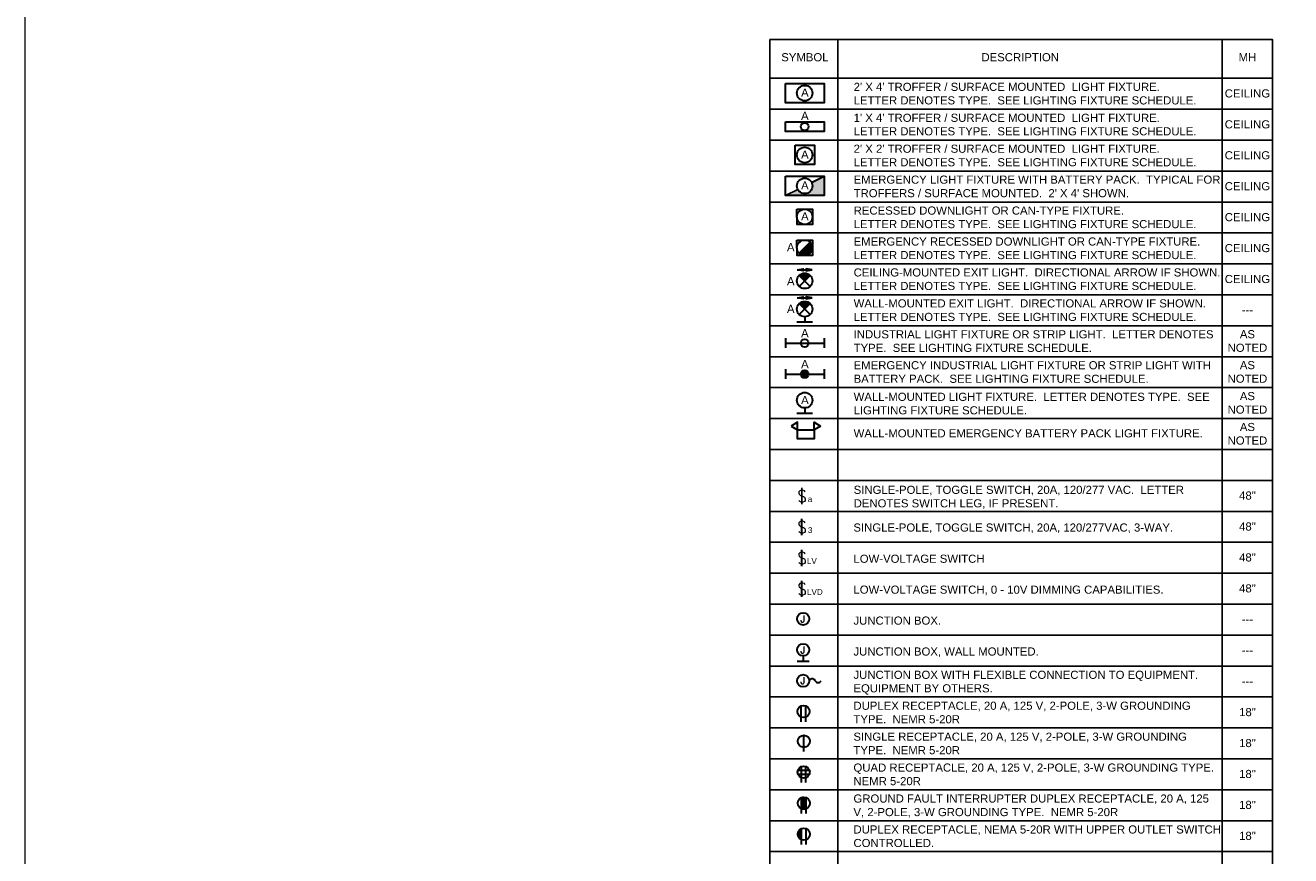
# Model space of a CAD drawing. Header units: inches. Extents: x 19474 to 23438, y 635 to 1835.
# Tile 3 of 14: x 19474 to 19933, y 1235 to 1537. Entities that reach past the tile are written whole.
import ezdxf
from ezdxf.enums import TextEntityAlignment as Align

# ---------------------------------------------------------------- set-up
doc = ezdxf.new("R2010")
doc.units = ezdxf.units.IN
doc.header["$MEASUREMENT"] = 0
doc.layers.add('E-ANNO-SYMB', color=7, linetype='Continuous')
doc.layers.add('E-ARIAL-TEXT', color=7, linetype='Continuous')
for name, color, linetype, lineweight in [('E-DEVICE-SYMB', 7, 'Continuous', 30), ('E-LIGHT-SYMB', 7, 'Continuous', 30), ('E-PWR-SYMB', 7, 'Continuous', 30), ('E-WIRE-SYMB', 7, 'Continuous', 30), ('G-ANNO-REFR', 7, 'Continuous', 35)]:
    doc.layers.add(name, color=color, linetype=linetype, lineweight=lineweight)
doc.layers.add('E-NPLT', color=7, linetype='Continuous', lineweight=0, plot=False)
doc.styles.add('Arial', font='arial.ttf', dxfattribs={"height": 0.125})
doc.styles.add('NOTES_0.12in', font='romans.shx', dxfattribs={"width": 0.9, "height": 0.12})

# ---------------------------------------------------------------- blocks, each defined once
blk = doc.blocks.new('ANG M&I STANDARD DESIGN E501-E504')
at = {"layer": 'E-DEVICE-SYMB'}
h = blk.add_hatch(dxfattribs=at)
h.set_pattern_fill('ANSI31', color=256, scale=0.011704)
h.set_pattern_definition([(45, (19422.8694883, 582.3324072), (-0.0010344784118, 0.0010344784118), [])])
h.paths.add_polyline_path([(19757.13, 1256.21, 0.193372), (19755.48, 1256.21), (19755.48, 1252.11, 0.193372), (19757.13, 1252.11)])
h = blk.add_hatch(color=256, dxfattribs=at)
h.dxf.hatch_style = 1
h.paths.add_polyline_path([(19754.1, 1242.92, 0.306262), (19755.48, 1240.87), (19755.48, 1244.97, 0.306262)])
at = {"layer": 'E-LIGHT-SYMB'}
h = blk.add_hatch(color=256, dxfattribs=at)
h.dxf.hatch_style = 1
h.paths.add_polyline_path([(19754.13, 1477.09), (19749.62, 1474.84), (19763.67, 1474.84), (19763.67, 1481.86), (19759.16, 1479.61, -0.116434), (19759.45, 1478.35, -0.791418)])
h = blk.add_hatch(color=256, dxfattribs=at)
h.dxf.hatch_style = 1
h.paths.add_polyline_path([(19754.66, 1453.89, 0.668179), (19759.45, 1455.88, 0.198912), (19758.63, 1457.87)])
h = blk.add_hatch(color=256, dxfattribs=at)
h.dxf.hatch_style = 1
h.paths.add_polyline_path([(19756.06, 1448.28), (19755.78, 1447.9), (19753.87, 1447.9)])
h.paths.add_polyline_path([(19753.87, 1447.9), (19755.78, 1447.9), (19756.06, 1447.52)])
h = blk.add_hatch(color=256, dxfattribs=at)
h.dxf.hatch_style = 1
h.paths.add_polyline_path([(19757.22, 1448.28), (19757.5, 1447.9), (19759.41, 1447.9)])
h.paths.add_polyline_path([(19759.41, 1447.9), (19757.5, 1447.9), (19757.22, 1447.52)])
h = blk.add_hatch(color=256, dxfattribs=at)
h.dxf.hatch_style = 1
h.paths.add_polyline_path([(19754.66, 1445.83), (19756.64, 1443.85), (19758.63, 1445.83, 0.414214)])
h = blk.add_hatch(color=256, dxfattribs=at)
h.dxf.hatch_style = 1
h.paths.add_polyline_path([(19756.06, 1438.04), (19755.78, 1437.66), (19753.87, 1437.66)])
h.paths.add_polyline_path([(19753.87, 1437.66), (19755.78, 1437.66), (19756.06, 1437.29)])
h = blk.add_hatch(color=256, dxfattribs=at)
h.dxf.hatch_style = 1
h.paths.add_polyline_path([(19754.66, 1435.6), (19756.64, 1433.61), (19758.63, 1435.6, 0.414214)])
h = blk.add_hatch(color=256, dxfattribs=at)
h.dxf.hatch_style = 1
h.paths.add_polyline_path([(19757.22, 1438.04), (19757.5, 1437.66), (19759.41, 1437.66)])
h.paths.add_polyline_path([(19759.41, 1437.66), (19757.5, 1437.66), (19757.22, 1437.29)])
h = blk.add_hatch(color=256, dxfattribs=at)
h.dxf.hatch_style = 1
h.paths.add_polyline_path([(19758.05, 1409.99, 1), (19755.24, 1409.99)])
h.paths.add_polyline_path([(19755.24, 1409.99, 1), (19758.05, 1409.99)])
at = {"layer": 'E-ANNO-SYMB'}
for p, q in [((19749.62, 1474.84), (19754.13, 1477.09)), ((19755.66, 1362.76), (19755.66, 1368.67))]:
    blk.add_line(p, q, dxfattribs=at)
at = {"layer": 'E-ARIAL-TEXT'}
for p, q in [((19768.68, 1531.48), (19768.68, 966.89)), ((19908.31, 1531.48), (19908.31, 966.89))]:
    blk.add_line(p, q, dxfattribs=at)
for points in [[(19743.99, 1531.48), (19926.56, 1531.48), (19926.56, 1517.44), (19743.99, 1517.44)], [(19743.99, 1517.44), (19926.56, 1517.44), (19926.56, 1506.2), (19743.99, 1506.2)], [(19743.99, 1506.2), (19926.56, 1506.2), (19926.56, 1494.96), (19743.99, 1494.96)], [(19743.99, 1494.96), (19926.56, 1494.96), (19926.56, 1483.73), (19743.99, 1483.73)], [(19743.99, 1483.73), (19926.56, 1483.73), (19926.56, 1472.49), (19743.99, 1472.49)], [(19743.99, 1472.49), (19926.56, 1472.49), (19926.56, 1461.26), (19743.99, 1461.26)], [(19743.99, 1461.26), (19926.56, 1461.26), (19926.56, 1450.02), (19743.99, 1450.02)], [(19743.99, 1450.02), (19926.56, 1450.02), (19926.56, 1438.79), (19743.99, 1438.79)], [(19743.99, 1438.79), (19926.56, 1438.79), (19926.56, 1427.55), (19743.99, 1427.55)], [(19743.99, 1427.55), (19926.56, 1427.55), (19926.56, 1416.32), (19743.99, 1416.32)], [(19743.99, 1416.32), (19926.56, 1416.32), (19926.56, 1405.08), (19743.99, 1405.08)], [(19743.99, 1405.08), (19926.56, 1405.08), (19926.56, 1393.84), (19743.99, 1393.84)], [(19743.99, 1393.84), (19926.56, 1393.84), (19926.56, 1382.61), (19743.99, 1382.61)], [(19743.99, 1382.61), (19926.56, 1382.61), (19926.56, 1371.37), (19743.99, 1371.37)], [(19743.99, 1371.37), (19926.56, 1371.37), (19926.56, 1360.14), (19743.99, 1360.14)], [(19743.99, 1360.14), (19926.56, 1360.14), (19926.56, 1348.9), (19743.99, 1348.9)], [(19743.99, 1348.9), (19926.56, 1348.9), (19926.56, 1337.67), (19743.99, 1337.67)], [(19743.99, 1337.67), (19926.56, 1337.67), (19926.56, 1326.43), (19743.99, 1326.43)], [(19743.99, 1326.43), (19926.56, 1326.43), (19926.56, 1315.19), (19743.99, 1315.19)], [(19743.99, 1315.19), (19926.56, 1315.19), (19926.56, 1303.96), (19743.99, 1303.96)], [(19743.99, 1303.96), (19926.56, 1303.96), (19926.56, 1292.72), (19743.99, 1292.72)], [(19743.99, 1292.72), (19926.56, 1292.72), (19926.56, 1281.49), (19743.99, 1281.49)], [(19743.99, 1281.49), (19926.56, 1281.49), (19926.56, 1270.25), (19743.99, 1270.25)], [(19743.99, 1270.25), (19926.56, 1270.25), (19926.56, 1259.02), (19743.99, 1259.02)], [(19743.99, 1259.02), (19926.56, 1259.02), (19926.56, 1247.78), (19743.99, 1247.78)], [(19743.99, 1247.78), (19926.56, 1247.78), (19926.56, 1236.54), (19743.99, 1236.54)], [(19743.99, 1236.54), (19926.56, 1236.54), (19926.56, 1225.31), (19743.99, 1225.31)]]:
    blk.add_lwpolyline(points, close=True, dxfattribs=at)
at = {"layer": 'E-DEVICE-SYMB'}
for p, q in [((19755.41, 1283.71), (19755.41, 1289.49)), ((19757.05, 1283.71), (19757.05, 1289.49)), ((19756.35, 1272.89), (19756.35, 1278.84)), ((19754.18, 1266.1), (19758.36, 1266.1)), ((19754.18, 1264.69), (19758.36, 1264.69)), ((19755.45, 1261.66), (19755.45, 1267.44)), ((19757.09, 1261.66), (19757.09, 1267.44)), ((19755.48, 1250.42), (19755.48, 1256.21)), ((19757.13, 1250.42), (19757.13, 1256.21)), ((19755.48, 1239.19), (19755.48, 1244.97)), ((19757.13, 1239.19), (19757.13, 1244.97))]:
    blk.add_line(p, q, dxfattribs=at)
for centre in [(19756.23, 1287.44), (19756.35, 1276.63), (19756.27, 1265.39), (19756.3, 1254.16), (19756.3, 1242.92)]:
    blk.add_circle(centre, 2.21, dxfattribs=at)
at = {"layer": 'E-LIGHT-SYMB'}
for p, q in [((19759.16, 1479.61), (19763.67, 1481.86)), ((19754.66, 1453.89), (19758.63, 1457.87)), ((19753.87, 1447.9), (19759.41, 1447.9)), ((19754.66, 1441.86), (19758.63, 1445.83)), ((19758.63, 1441.86), (19754.66, 1445.83)), ((19753.87, 1437.66), (19759.41, 1437.66)), ((19754.66, 1431.63), (19758.63, 1435.6)), ((19758.63, 1431.63), (19754.66, 1435.6)), ((19756.64, 1430.8), (19756.64, 1428.96)), ((19753.83, 1428.96), (19759.45, 1428.96)), ((19749.62, 1422.99), (19749.62, 1419.48)), ((19749.62, 1421.23), (19763.67, 1421.23)), ((19763.67, 1422.99), (19763.67, 1419.48)), ((19749.62, 1411.75), (19749.62, 1408.24)), ((19763.67, 1411.75), (19763.67, 1408.24)), ((19749.62, 1409.99), (19763.67, 1409.99)), ((19756.64, 1397.69), (19756.64, 1395.85)), ((19753.83, 1395.85), (19759.45, 1395.85)), ((19755.66, 1351.53), (19755.66, 1357.43)), ((19755.66, 1340.29), (19755.66, 1346.2)), ((19755.66, 1329.06), (19755.66, 1334.96)), ((19753.89, 1305.78), (19758.31, 1305.78)), ((19756.1, 1307.63), (19756.1, 1305.78))]:
    blk.add_line(p, q, dxfattribs=at)
for points in [[(19749.62, 1515.57), (19763.67, 1515.57), (19763.67, 1508.55), (19749.62, 1508.55)], [(19749.62, 1501.64), (19763.67, 1501.64), (19763.67, 1498.12), (19749.62, 1498.12)], [(19753.14, 1493.1), (19760.17, 1493.1), (19760.17, 1486.08), (19753.14, 1486.08)], [(19749.62, 1481.86), (19763.67, 1481.86), (19763.67, 1474.84), (19749.62, 1474.84)], [(19753.81, 1469.92), (19759.43, 1469.92), (19759.48, 1464.31), (19753.86, 1464.31)], [(19753.81, 1458.69), (19759.43, 1458.69), (19759.48, 1453.07), (19753.86, 1453.07)], [(19753.87, 1447.9), (19756.06, 1448.28), (19755.78, 1447.9), (19755.78, 1447.9), (19756.06, 1447.52)], [(19759.41, 1447.9), (19757.22, 1448.28), (19757.5, 1447.9), (19757.5, 1447.9), (19757.22, 1447.52)], [(19753.87, 1437.66), (19756.06, 1438.04), (19755.78, 1437.66), (19755.78, 1437.66), (19756.06, 1437.29)], [(19759.41, 1437.66), (19757.22, 1438.04), (19757.5, 1437.66), (19757.5, 1437.66), (19757.22, 1437.29)], [(19754.01, 1389.78), (19760.09, 1389.78), (19760.09, 1386.46), (19754.01, 1386.46)]]:
    blk.add_lwpolyline(points, close=True, dxfattribs=at)
for centre, radius in [((19756.64, 1512.06), 2.81), ((19756.64, 1499.88), 1.4), ((19756.65, 1489.59), 2.81), ((19756.64, 1478.35), 2.81), ((19756.64, 1467.12), 2.81), ((19756.64, 1455.88), 2.81), ((19756.64, 1443.85), 2.81), ((19756.64, 1433.61), 2.81), ((19756.64, 1421.23), 1.4), ((19756.64, 1409.99), 1.4), ((19756.64, 1400.5), 2.81)]:
    blk.add_circle(centre, radius, dxfattribs=at)
at = {"layer": 'E-NPLT'}
blk.add_lwpolyline([(19473.57, 1835.08), (20966.29, 1835.08), (20966.29, 635.08), (19473.57, 635.08)], close=True, dxfattribs=at)
at = {"layer": 'E-PWR-SYMB'}
for points in [[(19751.67, 1391.13), (19754.01, 1389.78), (19754.01, 1392.48)], [(19762.43, 1391.13), (19760.09, 1389.78), (19760.09, 1392.48)]]:
    blk.add_lwpolyline(points, close=True, dxfattribs=at)
at = {"layer": 'E-WIRE-SYMB'}
for centre in [(19756.1, 1321.07), (19756.1, 1309.84), (19756.1, 1298.62)]:
    blk.add_circle(centre, 2.21, dxfattribs=at)
for centre, start, end in [((19759.38, 1298.13), 24.8468, 155.1532), ((19761.52, 1299.11), 204.8468, 335.1532)]:
    blk.add_arc(centre, 1.18, start, end, dxfattribs=at)
at = {"layer": 'E-ARIAL-TEXT', "attachment_point": 1, "style": 'Arial'}
for s, insert, char_height, width in [('\\PSYMBOL', (19748.13, 1531.48), 2.949, 19.0432), ('\\pxqc;\\PDESCRIPTION', (19819.56, 1531.48), 2.9494, 30.7104), ('\\pxqc;\\PMH', (19908.31, 1531.48), 2.949, 18.2579), ('A', (19755.33, 1513.71), 2.95, 2.7675), ("2' X 4' TROFFER / SURFACE MOUNTED  LIGHT FIXTURE.\\PLETTER DENOTES TYPE.  SEE LIGHTING FIXTURE SCHEDULE.", (19774.42, 1515.81), 2.9494, 134.1512), ('\\pxqc;CEILING', (19908.31, 1513.42), 2.9494, 18.2579), ('A', (19755.33, 1505.28), 2.95, 2.7675), ("1' X 4' TROFFER / SURFACE MOUNTED  LIGHT FIXTURE.\\PLETTER DENOTES TYPE.  SEE LIGHTING FIXTURE SCHEDULE.", (19774.42, 1504.57), 2.9494, 134.1512), ('\\pxqc;CEILING', (19908.31, 1502.19), 2.9494, 18.2579), ('A', (19755.33, 1491.19), 2.95, 2.7675), ("2' X 2' TROFFER / SURFACE MOUNTED  LIGHT FIXTURE.\\PLETTER DENOTES TYPE.  SEE LIGHTING FIXTURE SCHEDULE.", (19774.42, 1493.34), 2.9494, 134.1512), ('\\pxqc;CEILING', (19908.31, 1490.95), 2.9494, 18.2579), ('A', (19755.33, 1480), 2.95, 2.7675), ("EMERGENCY LIGHT FIXTURE WITH BATTERY PACK.  TYPICAL FOR TROFFERS / SURFACE MOUNTED.  2' X 4' SHOWN.", (19774.42, 1482.1), 2.9494, 134.1512), ('\\pxqc;CEILING', (19908.31, 1479.71), 2.9494, 18.2579), ('RECESSED DOWNLIGHT OR CAN-TYPE FIXTURE.\\PLETTER DENOTES TYPE.  SEE LIGHTING FIXTURE SCHEDULE.', (19774.42, 1470.87), 2.9494, 134.1512), ('A', (19755.33, 1468.77), 2.95, 2.7675), ('\\pxqc;CEILING', (19908.31, 1468.48), 2.9494, 18.2579), ('A', (19750.2, 1457.59), 2.95, 2.7675), ('EMERGENCY RECESSED DOWNLIGHT OR CAN-TYPE FIXTURE.  LETTER DENOTES TYPE.  SEE LIGHTING FIXTURE SCHEDULE.', (19774.42, 1459.63), 2.94935, 134.1512), ('\\pxqc;CEILING', (19908.31, 1457.24), 2.9494, 18.2579), ('CEILING-MOUNTED EXIT LIGHT.  DIRECTIONAL ARROW IF SHOWN.  LETTER DENOTES TYPE.  SEE LIGHTING FIXTURE SCHEDULE.', (19774.42, 1448.4), 2.94935, 134.1512), ('A', (19750.2, 1445.22), 2.95, 2.7675), ('\\pxqc;CEILING', (19908.31, 1446.01), 2.9494, 18.2579), ('A', (19750.2, 1435.17), 2.95, 2.7675), ('WALL-MOUNTED EXIT LIGHT.  DIRECTIONAL ARROW IF SHOWN.  LETTER DENOTES TYPE.  SEE LIGHTING FIXTURE SCHEDULE.', (19774.42, 1437.16), 2.94935, 134.1512), ('\\pxqc;---', (19908.31, 1434.77), 2.949, 18.2579), ('A', (19755.33, 1426.33), 2.95, 2.7675), ('INDUSTRIAL LIGHT FIXTURE OR STRIP LIGHT.  LETTER DENOTES TYPE.  SEE LIGHTING FIXTURE SCHEDULE.', (19774.42, 1425.92), 2.9494, 134.1512), ('\\pxqc;AS NOTED', (19908.31, 1425.96), 2.9494, 18.2579), ('A', (19755.33, 1415.1), 2.95, 2.7675), ('EMERGENCY INDUSTRIAL LIGHT FIXTURE OR STRIP LIGHT WITH BATTERY PACK.  SEE LIGHTING FIXTURE SCHEDULE.', (19774.42, 1414.69), 2.9494, 134.1512), ('\\pxqc;AS NOTED', (19908.31, 1414.73), 2.9494, 18.2579), ('A', (19755.34, 1402.06), 2.95, 2.7675), ('WALL-MOUNTED LIGHT FIXTURE.  LETTER DENOTES TYPE.  SEE LIGHTING FIXTURE SCHEDULE.', (19774.42, 1403.23), 2.9494, 132.9308), ('\\pxqc;AS NOTED', (19908.31, 1403.49), 2.9494, 18.2579), ('WALL-MOUNTED EMERGENCY BATTERY PACK LIGHT FIXTURE.', (19774.42, 1389.96), 2.9494, 132.4062), ('\\pxqc;AS NOTED', (19908.31, 1392.26), 2.9494, 18.2579), ('SINGLE-POLE, TOGGLE SWITCH, 20A, 120/277 VAC.  LETTER DENOTES SWITCH LEG, IF PRESENT.', (19774.42, 1369.45), 2.9494, 132.9308), ('\\pxqc;48"', (19908.31, 1367.36), 2.949, 18.2579), ('SINGLE-POLE, TOGGLE SWITCH, 20A, 120/277VAC, 3-WAY.', (19774.35, 1355.74), 2.9494, 132.0482), ('\\pxqc;48"', (19908.31, 1356.12), 2.949, 18.2579), ('LOW-VOLTAGE SWITCH', (19774.35, 1344.41), 2.9494, 133.6548), ('\\pxqc;48"', (19908.31, 1344.89), 2.949, 18.2579), ('LOW-VOLTAGE SWITCH, 0 - 10V DIMMING CAPABILITIES.', (19774.35, 1333.18), 2.9494, 133.6548), ('\\pxqc;48"', (19908.31, 1333.65), 2.949, 18.2579), ('JUNCTION BOX.', (19774.35, 1321.94), 2.9494, 133.6548), ('\\pxqc;---', (19908.31, 1322.42), 2.949, 18.2579), ('JUNCTION BOX, WALL MOUNTED.', (19774.35, 1310.71), 2.9494, 133.6548), ('\\pxqc;---', (19908.31, 1311.18), 2.949, 18.2579), ('JUNCTION BOX WITH FLEXIBLE CONNECTION TO EQUIPMENT.\\PEQUIPMENT BY OTHERS.', (19774.35, 1302.26), 2.9494, 133.6548), ('\\pxqc;---', (19908.31, 1299.94), 2.949, 18.2579), ('DUPLEX RECEPTACLE, 20 A, 125 V, 2-POLE, 3-W GROUNDING TYPE.  NEMR 5-20R', (19774.35, 1291.02), 2.9494, 133.6548), ('\\pxqc;18"', (19908.31, 1288.71), 2.949, 18.2579), ('SINGLE RECEPTACLE, 20 A, 125 V, 2-POLE, 3-W GROUNDING TYPE.  NEMR 5-20R', (19774.35, 1279.78), 2.9494, 133.6548), ('\\pxqc;18"', (19908.31, 1277.47), 2.949, 18.2579), ('QUAD RECEPTACLE, 20 A, 125 V, 2-POLE, 3-W GROUNDING TYPE.  NEMR 5-20R', (19774.35, 1268.55), 2.9494, 133.6548), ('\\pxqc;18"', (19908.31, 1266.24), 2.949, 18.2579), ('GROUND FAULT INTERRUPTER DUPLEX RECEPTACLE, 20 A, 125 V, 2-POLE, 3-W GROUNDING TYPE.  NEMR 5-20R', (19774.35, 1257.31), 2.9494, 133.6548), ('\\pxqc;18"', (19908.31, 1255), 2.949, 18.2579), ('DUPLEX RECEPTACLE, NEMA 5-20R WITH UPPER OUTLET SWITCH CONTROLLED.', (19774.35, 1246.08), 2.9494, 133.6548), ('\\pxqc;18"', (19908.31, 1243.77), 2.949, 18.2579)]:
    blk.add_mtext(s, dxfattribs=dict(at, insert=insert, char_height=char_height, width=width))
at = {"layer": 'E-LIGHT-SYMB', "style": 'NOTES_0.12in', "width": 0.9}
for p in [(19755.68, 1365.63), (19755.68, 1354.39), (19755.68, 1343.16), (19755.68, 1331.92)]:
    blk.add_text('S', height=4.35, dxfattribs=at).set_placement(p, align=Align.MIDDLE)
at = {"layer": 'E-LIGHT-SYMB', "lineweight": 15, "char_height": 2.107, "attachment_point": 1, "style": 'Arial'}
for s, insert, width in [('\\pxqc;a', (19756.89, 1365.63), 3.3794), ('\\pxqc;3', (19756.89, 1354.4), 3.4546), ('\\pxqc;LV', (19756.89, 1343.16), 4.6983), ('\\pxqc;LVD', (19756.33, 1331.92), 8.0068)]:
    blk.add_mtext(s, dxfattribs=dict(at, insert=insert, width=width))
at = {"layer": 'E-WIRE-SYMB', "style": 'NOTES_0.12in', "width": 0.9}
for p in [(19755.92, 1321.06), (19755.92, 1309.83), (19755.92, 1298.61)]:
    blk.add_text('J', height=2.53, dxfattribs=at).set_placement(p, align=Align.MIDDLE)

msp = doc.modelspace()

# ---------------------------------------------------------------- block references
at = {"layer": 'G-ANNO-REFR'}
msp.add_blockref('ANG M&I STANDARD DESIGN E501-E504', (0, 0), dxfattribs=at)

doc.saveas('drawing.dxf')
